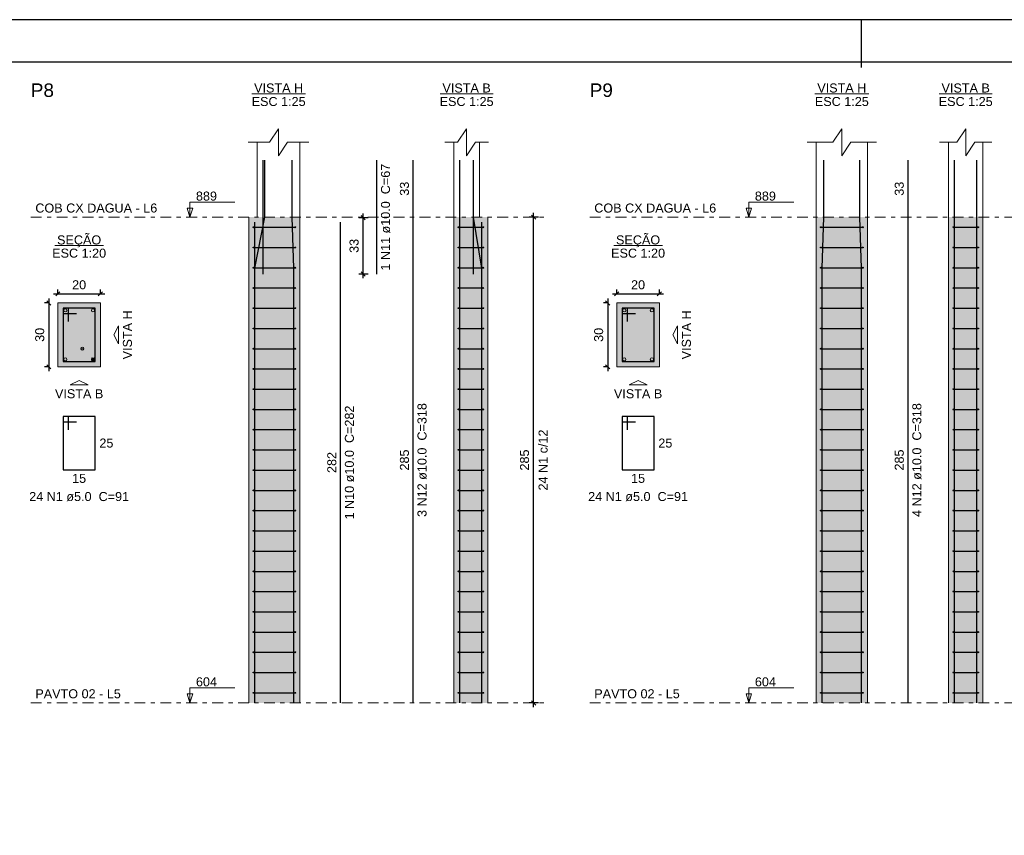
# Model space of a CAD drawing. Header units: millimetres. Extents: x 0 to 119, y 0 to 84.
# Tile 6 of 13: x 25 to 48, y 65 to 84. Entities that reach past the tile are written whole.
import ezdxf

# ---------------------------------------------------------------- set-up
doc = ezdxf.new("R2010")
doc.units = ezdxf.units.MM
doc.header["$MEASUREMENT"] = 0
doc.linetypes.add('DASHDOT', pattern=[2.54, 1.27, -0.635, 0, -0.635])
doc.linetypes.add('NULL', pattern=[0])
doc.layers.get('0').update_dxf_attribs({"lineweight": 18})
for name, color, linetype, lineweight in [('Descrição da armadura', 7, 'Continuous', 0), ('DT-Barras na forma', 2, 'Continuous', 30), ('DT-Barras no corte', 5, 'Continuous', 5), ('DT-Barras rebatidas', 2, 'Continuous', 30), ('DT-Cotas', 9, 'Continuous', 5), ('DT-Estribos na forma', 2, 'Continuous', 30), ('DT-Forma', 5, 'Continuous', 5), ('DT-Hachura seção pilares', 254, 'Continuous', 5), ('DT-Hachura vista pilares', 254, 'Continuous', 5), ('DT-Pontilhado', 9, 'DASHDOT', 5), ('DT-Textos', 7, 'Continuous', 5), ('DT-Título', 3, 'Continuous', 20), ('Textos armaduras', 7, 'Continuous', 0)]:
    doc.layers.add(name, color=color, linetype=linetype, lineweight=lineweight)
doc.layers.add('SEDUC_MARF', color=1, linetype='Continuous')
doc.layers.add('SEDUC_MARGG', color=7, linetype='Continuous')
doc.styles.add('Arial', font='txt')
doc.dimstyles.new('UM_20.000000', dxfattribs={"dimtxt": 0.18, "dimasz": 0.1, "dimexe": 0.1, "dimexo": 0.2, "dimgap": 0, "dimtad": 1, "dimtih": 1, "dimtoh": 1, "dimdec": 1, "dimlfac": 20, "dimzin": 0, "dimdsep": 46, "dimtxsty": 'Standard', "dimcen": 0.09, "dimdle": 0.1, "dimadec": 1, "dimazin": 2, "dimtfac": 1, "dimtdec": 4, "dimtofl": 0, "dimtmove": 0, "dimatfit": 3, "dimfxl": 1, "dimtolj": 1, "dimarcsym": 0})
doc.dimstyles.new('UM_25.000000', dxfattribs={"dimtxt": 0.18, "dimasz": 0.1, "dimexe": 0.1, "dimexo": 0.2, "dimgap": 0, "dimtad": 1, "dimtih": 1, "dimtoh": 1, "dimdec": 1, "dimlfac": 25, "dimzin": 0, "dimdsep": 46, "dimtxsty": 'Standard', "dimcen": 0.09, "dimdle": 0.1, "dimadec": 1, "dimazin": 2, "dimtfac": 1, "dimtdec": 4, "dimtofl": 0, "dimtmove": 0, "dimatfit": 3, "dimfxl": 1, "dimtolj": 1, "dimarcsym": 0})

# ---------------------------------------------------------------- blocks, each defined once
blk = doc.blocks.new('_Oblique')
at = {"color": 0, "linetype": 'ByBlock', "lineweight": -2}
blk.add_line((-0.5, -0.5), (0.5, 0.5), dxfattribs=at)
blk = doc.blocks.new('*D12')
at = {"layer": 'Defpoints', "color": 0}
for p in [(26.056453, 77.453308), (25.844653, 75.953308), (26.056453, 75.953308)]:
    blk.add_point(p, dxfattribs=at)
at = {"layer": 'DT-Cotas', "color": 0, "lineweight": -2}
for p, q in [((25.856453, 77.453308), (25.744653, 77.453308)), ((25.844653, 77.553308), (25.844653, 75.853308)), ((25.856453, 75.953308), (25.744653, 75.953308))]:
    blk.add_line(p, q, dxfattribs=at)
at = {"layer": 'DT-Cotas', "color": 0, "lineweight": -2, "xscale": 0.1, "yscale": 0.1, "zscale": 0.1}
for p, rotation in [((25.844653, 77.453308), 90), ((25.844653, 75.953308), 270)]:
    blk.add_blockref('_Oblique', p, dxfattribs=dict(at, rotation=rotation))
at = {"layer": 'DT-Cotas', "color": 7, "insert": (25.632853, 76.703308), "char_height": 0.2118, "attachment_point": 5, "rotation": 90, "style": 'Arial'}
blk.add_mtext('\\A1;30', dxfattribs=at)
blk = doc.blocks.new('*D13')
at = {"layer": 'Defpoints', "color": 0}
for p in [(27.056453, 77.665108), (26.056453, 77.453308), (27.056453, 77.453308)]:
    blk.add_point(p, dxfattribs=at)
at = {"layer": 'DT-Cotas', "color": 0, "lineweight": -2}
for p, q in [((25.956453, 77.665108), (27.156453, 77.665108)), ((26.056453, 77.653308), (26.056453, 77.765108)), ((27.056453, 77.653308), (27.056453, 77.765108))]:
    blk.add_line(p, q, dxfattribs=at)
at = {"layer": 'DT-Cotas', "color": 0, "lineweight": -2, "xscale": 0.1, "yscale": 0.1, "zscale": 0.1, "rotation": 180}
blk.add_blockref('_Oblique', (26.056453, 77.665108), dxfattribs=at)
at = {"layer": 'DT-Cotas', "color": 0, "lineweight": -2, "xscale": 0.1, "yscale": 0.1, "zscale": 0.1}
blk.add_blockref('_Oblique', (27.056453, 77.665108), dxfattribs=at)
at = {"layer": 'DT-Cotas', "color": 7, "insert": (26.556453, 77.876908), "char_height": 0.2118, "attachment_point": 5, "rotation": 0.0057296, "style": 'Arial'}
blk.add_mtext('\\A1;20', dxfattribs=at)
blk = doc.blocks.new('*D14')
at = {"layer": 'Defpoints', "color": 0}
for p in [(33.219249, 79.451116), (33.536949, 79.451116), (33.536949, 78.131116)]:
    blk.add_point(p, dxfattribs=at)
at = {"layer": 'DT-Cotas', "color": 0, "lineweight": -2}
for p, q in [((33.219249, 78.031116), (33.219249, 79.551116)), ((33.336949, 79.451116), (33.119249, 79.451116)), ((33.336949, 78.131116), (33.119249, 78.131116))]:
    blk.add_line(p, q, dxfattribs=at)
at = {"layer": 'DT-Cotas', "color": 0, "lineweight": -2, "xscale": 0.1, "yscale": 0.1, "zscale": 0.1}
for p, rotation in [((33.219249, 79.451116), 90), ((33.219249, 78.131116), 270)]:
    blk.add_blockref('_Oblique', p, dxfattribs=dict(at, rotation=rotation))
at = {"layer": 'DT-Cotas', "color": 7, "insert": (33.007449, 78.791116), "char_height": 0.2118, "attachment_point": 5, "rotation": 90, "style": 'Arial'}
blk.add_mtext('\\A1;33', dxfattribs=at)
blk = doc.blocks.new('*D15')
at = {"layer": 'Defpoints', "color": 0}
for p in [(37.218049, 79.465408), (37.535749, 79.465408), (37.535749, 68.065408)]:
    blk.add_point(p, dxfattribs=at)
at = {"layer": 'DT-Cotas', "color": 0, "lineweight": -2}
for p, q in [((37.335749, 79.465408), (37.118049, 79.465408)), ((37.218049, 67.965408), (37.218049, 79.565408)), ((37.335749, 68.065408), (37.118049, 68.065408))]:
    blk.add_line(p, q, dxfattribs=at)
at = {"layer": 'DT-Cotas', "color": 0, "lineweight": -2, "xscale": 0.1, "yscale": 0.1, "zscale": 0.1}
for p, rotation in [((37.218049, 79.465408), 90), ((37.218049, 68.065408), 270)]:
    blk.add_blockref('_Oblique', p, dxfattribs=dict(at, rotation=rotation))
at = {"layer": 'DT-Cotas', "color": 7, "insert": (37.006249, 73.765408), "char_height": 0.2118, "attachment_point": 5, "rotation": 90, "style": 'Arial'}
blk.add_mtext('\\A1;285', dxfattribs=at)
blk = doc.blocks.new('*D16')
at = {"layer": 'Defpoints', "color": 0}
for p in [(39.169436, 77.453308), (38.957636, 75.953308), (39.169436, 75.953308)]:
    blk.add_point(p, dxfattribs=at)
at = {"layer": 'DT-Cotas', "color": 0, "lineweight": -2}
for p, q in [((38.969436, 77.453308), (38.857636, 77.453308)), ((38.957636, 77.553308), (38.957636, 75.853308)), ((38.969436, 75.953308), (38.857636, 75.953308))]:
    blk.add_line(p, q, dxfattribs=at)
at = {"layer": 'DT-Cotas', "color": 0, "lineweight": -2, "xscale": 0.1, "yscale": 0.1, "zscale": 0.1}
for p, rotation in [((38.957636, 77.453308), 90), ((38.957636, 75.953308), 270)]:
    blk.add_blockref('_Oblique', p, dxfattribs=dict(at, rotation=rotation))
at = {"layer": 'DT-Cotas', "color": 7, "insert": (38.745836, 76.703308), "char_height": 0.2118, "attachment_point": 5, "rotation": 90, "style": 'Arial'}
blk.add_mtext('\\A1;30', dxfattribs=at)
blk = doc.blocks.new('*D17')
at = {"layer": 'Defpoints', "color": 0}
for p in [(40.169436, 77.665108), (39.169436, 77.453308), (40.169436, 77.453308)]:
    blk.add_point(p, dxfattribs=at)
at = {"layer": 'DT-Cotas', "color": 0, "lineweight": -2}
for p, q in [((39.069436, 77.665108), (40.269436, 77.665108)), ((39.169436, 77.653308), (39.169436, 77.765108)), ((40.169436, 77.653308), (40.169436, 77.765108))]:
    blk.add_line(p, q, dxfattribs=at)
at = {"layer": 'DT-Cotas', "color": 0, "lineweight": -2, "xscale": 0.1, "yscale": 0.1, "zscale": 0.1, "rotation": 180}
blk.add_blockref('_Oblique', (39.169436, 77.665108), dxfattribs=at)
at = {"layer": 'DT-Cotas', "color": 0, "lineweight": -2, "xscale": 0.1, "yscale": 0.1, "zscale": 0.1}
blk.add_blockref('_Oblique', (40.169436, 77.665108), dxfattribs=at)
at = {"layer": 'DT-Cotas', "color": 7, "insert": (39.669436, 77.876908), "char_height": 0.2118, "attachment_point": 5, "rotation": 0.0057296, "style": 'Arial'}
blk.add_mtext('\\A1;20', dxfattribs=at)

msp = doc.modelspace()

# ---------------------------------------------------------------- hatches: boundary and pattern name
at = {"layer": 'DT-Hachura seção pilares', "linetype": 'Continuous'}
for points in [[(26.0565, 75.9533), (26.0565, 75.9533), (27.0565, 75.9533), (27.0565, 77.4533), (26.0565, 77.4533), (26.0565, 75.9533)], [(39.1694, 75.9533), (39.1694, 75.9533), (40.1694, 75.9533), (40.1694, 77.4533), (39.1694, 77.4533), (39.1694, 75.9533)]]:
    msp.add_hatch(color=254, dxfattribs=at).paths.add_polyline_path(points)
at = {"layer": 'DT-Hachura vista pilares', "linetype": 'Continuous'}
for points in [[(30.5366, 68.0654), (30.5366, 79.4654), (31.7366, 79.4654), (31.7366, 68.0654), (30.5366, 68.0654)], [(35.3472, 68.0654), (35.3472, 79.4654), (36.1472, 79.4654), (36.1472, 68.0654), (35.3472, 68.0654)], [(43.8496, 68.0654), (43.8496, 79.4654), (45.0496, 79.4654), (45.0496, 68.0654), (43.8496, 68.0654)], [(46.9558, 68.0654), (46.9558, 79.4654), (47.7558, 79.4654), (47.7558, 68.0654), (46.9558, 68.0654)]]:
    msp.add_hatch(color=254, dxfattribs=at).paths.add_polyline_path(points)

# ---------------------------------------------------------------- linework, layer by layer
at = {"layer": 'DT-Barras na forma'}
for points in [[(30.6766, 68.0654), (30.6766, 78.2654), (30.9166, 79.4654), (30.9166, 80.7997)], [(30.8766, 78.1311), (30.8766, 80.7997)], [(31.5966, 68.0654), (31.5966, 78.2654), (31.5566, 79.4654), (31.5566, 80.7997)], [(35.4872, 68.0654), (35.4872, 78.2654), (35.4872, 79.4654), (35.4872, 80.7997)], [(36.0072, 68.0654), (36.0072, 78.2654), (35.8072, 79.4654), (35.8072, 80.7997)], [(35.8072, 78.1311), (35.8072, 80.7997)], [(43.9896, 68.0654), (43.9896, 78.2654), (44.0296, 79.4654), (44.0296, 80.7997)], [(44.9096, 68.0654), (44.9096, 78.2654), (44.8696, 79.4654), (44.8696, 80.7997)], [(47.0958, 68.0654), (47.0958, 78.2654), (47.0958, 79.4654), (47.0958, 80.7997)], [(47.6158, 68.0654), (47.6158, 78.2654), (47.6158, 79.4654), (47.6158, 80.7997)], [(30.6766, 68.0654), (30.6766, 79.3494)], [(36.0072, 68.0654), (36.0072, 79.3494)], [(26.3065, 77.0158), (26.3065, 77.3283), (26.1815, 77.3283), (26.1815, 76.0783), (26.9315, 76.0783), (26.9315, 77.3283), (26.1815, 77.3283), (26.1815, 77.2033), (26.494, 77.2033)], [(39.4194, 77.0158), (39.4194, 77.3283), (39.2944, 77.3283), (39.2944, 76.0783), (40.0444, 76.0783), (40.0444, 77.3283), (39.2944, 77.3283), (39.2944, 77.2033), (39.6069, 77.2033)]]:
    msp.add_lwpolyline(points, dxfattribs=at)
at = {"layer": 'DT-Barras no corte'}
for p, q in [((26.5865, 76.3783), (26.6765, 76.3783)), ((26.844, 76.0908), (26.919, 76.1658)), ((26.844, 76.1658), (26.919, 76.0908))]:
    msp.add_line(p, q, dxfattribs=at)
for centre in [(26.2315, 77.2783), (26.8815, 77.2783), (39.3444, 77.2783), (39.9944, 77.2783), (26.6315, 76.3783), (26.2315, 76.1283), (26.8815, 76.1283), (39.3444, 76.1283), (39.9944, 76.1283)]:
    msp.add_circle(centre, 0.0375, dxfattribs=at)
at = {"layer": 'DT-Barras rebatidas'}
for points in [[(33.5369, 78.1311), (33.5369, 80.7997)], [(34.3941, 68.0654), (34.3942, 79.4654), (34.3942, 80.7997)], [(46.0027, 68.0654), (46.0027, 79.4654), (46.0027, 80.7997)], [(32.6897, 68.0654), (32.6898, 79.3494)], [(26.3065, 74.4759), (26.3065, 74.7884), (26.1815, 74.7884), (26.1815, 73.5384), (26.9315, 73.5384), (26.9315, 74.7884), (26.1815, 74.7884), (26.1815, 74.6634), (26.494, 74.6634)], [(39.4194, 74.4759), (39.4194, 74.7884), (39.2944, 74.7884), (39.2944, 73.5384), (40.0444, 73.5384), (40.0444, 74.7884), (39.2944, 74.7884), (39.2944, 74.6634), (39.6069, 74.6634)]]:
    msp.add_lwpolyline(points, dxfattribs=at)
at = {"layer": 'DT-Estribos na forma'}
for p, q in [((30.6466, 79.2279), (31.6266, 79.2279)), ((35.4572, 79.2279), (36.0372, 79.2279)), ((43.9596, 79.2279), (44.9396, 79.2279)), ((47.0658, 79.2279), (47.6458, 79.2279)), ((30.6466, 78.7529), (31.6266, 78.7529)), ((35.4572, 78.7529), (36.0372, 78.7529)), ((43.9596, 78.7529), (44.9396, 78.7529)), ((47.0658, 78.7529), (47.6458, 78.7529)), ((30.6466, 78.2779), (31.6266, 78.2779)), ((35.4572, 78.2779), (36.0372, 78.2779)), ((43.9596, 78.2779), (44.9396, 78.2779)), ((47.0658, 78.2779), (47.6458, 78.2779)), ((30.6466, 77.8029), (31.6266, 77.8029)), ((35.4572, 77.8029), (36.0372, 77.8029)), ((43.9596, 77.8029), (44.9396, 77.8029)), ((47.0658, 77.8029), (47.6458, 77.8029)), ((30.6466, 77.3279), (31.6266, 77.3279)), ((35.4572, 77.3279), (36.0372, 77.3279)), ((43.9596, 77.3279), (44.9396, 77.3279)), ((47.0658, 77.3279), (47.6458, 77.3279)), ((30.6466, 76.8529), (31.6266, 76.8529)), ((35.4572, 76.8529), (36.0372, 76.8529)), ((43.9596, 76.8529), (44.9396, 76.8529)), ((47.0658, 76.8529), (47.6458, 76.8529)), ((30.6466, 76.3779), (31.6266, 76.3779)), ((35.4572, 76.3779), (36.0372, 76.3779)), ((43.9596, 76.3779), (44.9396, 76.3779)), ((47.0658, 76.3779), (47.6458, 76.3779)), ((30.6466, 75.9029), (31.6266, 75.9029)), ((35.4572, 75.9029), (36.0372, 75.9029)), ((43.9596, 75.9029), (44.9396, 75.9029)), ((47.0658, 75.9029), (47.6458, 75.9029)), ((30.6466, 75.4279), (31.6266, 75.4279)), ((35.4572, 75.4279), (36.0372, 75.4279)), ((43.9596, 75.4279), (44.9396, 75.4279)), ((47.0658, 75.4279), (47.6458, 75.4279)), ((30.6466, 74.9529), (31.6266, 74.9529)), ((35.4572, 74.9529), (36.0372, 74.9529)), ((43.9596, 74.9529), (44.9396, 74.9529)), ((47.0658, 74.9529), (47.6458, 74.9529)), ((30.6466, 74.4779), (31.6266, 74.4779)), ((35.4572, 74.4779), (36.0372, 74.4779)), ((43.9596, 74.4779), (44.9396, 74.4779)), ((47.0658, 74.4779), (47.6458, 74.4779)), ((30.6466, 74.0029), (31.6266, 74.0029)), ((35.4572, 74.0029), (36.0372, 74.0029)), ((43.9596, 74.0029), (44.9396, 74.0029)), ((47.0658, 74.0029), (47.6458, 74.0029)), ((30.6466, 73.5279), (31.6266, 73.5279)), ((35.4572, 73.5279), (36.0372, 73.5279)), ((43.9596, 73.5279), (44.9396, 73.5279)), ((47.0658, 73.5279), (47.6458, 73.5279)), ((30.6466, 73.0529), (31.6266, 73.0529)), ((35.4572, 73.0529), (36.0372, 73.0529)), ((43.9596, 73.0529), (44.9396, 73.0529)), ((47.0658, 73.0529), (47.6458, 73.0529)), ((30.6466, 72.5779), (31.6266, 72.5779)), ((35.4572, 72.5779), (36.0372, 72.5779)), ((43.9596, 72.5779), (44.9396, 72.5779)), ((47.0658, 72.5779), (47.6458, 72.5779)), ((30.6466, 72.1029), (31.6266, 72.1029)), ((35.4572, 72.1029), (36.0372, 72.1029)), ((43.9596, 72.1029), (44.9396, 72.1029)), ((47.0658, 72.1029), (47.6458, 72.1029)), ((30.6466, 71.6279), (31.6266, 71.6279)), ((35.4572, 71.6279), (36.0372, 71.6279)), ((43.9596, 71.6279), (44.9396, 71.6279)), ((47.0658, 71.6279), (47.6458, 71.6279)), ((30.6466, 71.1529), (31.6266, 71.1529)), ((35.4572, 71.1529), (36.0372, 71.1529)), ((43.9596, 71.1529), (44.9396, 71.1529)), ((47.0658, 71.1529), (47.6458, 71.1529)), ((30.6466, 70.6779), (31.6266, 70.6779)), ((35.4572, 70.6779), (36.0372, 70.6779)), ((43.9596, 70.6779), (44.9396, 70.6779)), ((47.0658, 70.6779), (47.6458, 70.6779)), ((30.6466, 70.2029), (31.6266, 70.2029)), ((35.4572, 70.2029), (36.0372, 70.2029)), ((43.9596, 70.2029), (44.9396, 70.2029)), ((47.0658, 70.2029), (47.6458, 70.2029)), ((30.6466, 69.7279), (31.6266, 69.7279)), ((35.4572, 69.7279), (36.0372, 69.7279)), ((43.9596, 69.7279), (44.9396, 69.7279)), ((47.0658, 69.7279), (47.6458, 69.7279)), ((30.6466, 69.2529), (31.6266, 69.2529)), ((35.4572, 69.2529), (36.0372, 69.2529)), ((43.9596, 69.2529), (44.9396, 69.2529)), ((47.0658, 69.2529), (47.6458, 69.2529)), ((30.6466, 68.7779), (31.6266, 68.7779)), ((35.4572, 68.7779), (36.0372, 68.7779)), ((43.9596, 68.7779), (44.9396, 68.7779)), ((47.0658, 68.7779), (47.6458, 68.7779)), ((30.6466, 68.3029), (31.6266, 68.3029)), ((35.4572, 68.3029), (36.0372, 68.3029)), ((43.9596, 68.3029), (44.9396, 68.3029)), ((47.0658, 68.3029), (47.6458, 68.3029))]:
    msp.add_line(p, q, dxfattribs=at)
for centre in [(30.6466, 79.2279), (31.6266, 79.2279), (35.4572, 79.2279), (36.0372, 79.2279), (43.9596, 79.2279), (44.9396, 79.2279), (47.0658, 79.2279), (47.6458, 79.2279), (30.6466, 78.7529), (31.6266, 78.7529), (35.4572, 78.7529), (36.0372, 78.7529), (43.9596, 78.7529), (44.9396, 78.7529), (47.0658, 78.7529), (47.6458, 78.7529), (30.6466, 78.2779), (31.6266, 78.2779), (35.4572, 78.2779), (36.0372, 78.2779), (43.9596, 78.2779), (44.9396, 78.2779), (47.0658, 78.2779), (47.6458, 78.2779), (30.6466, 77.8029), (31.6266, 77.8029), (35.4572, 77.8029), (36.0372, 77.8029), (43.9596, 77.8029), (44.9396, 77.8029), (47.0658, 77.8029), (47.6458, 77.8029), (30.6466, 77.3279), (31.6266, 77.3279), (35.4572, 77.3279), (36.0372, 77.3279), (43.9596, 77.3279), (44.9396, 77.3279), (47.0658, 77.3279), (47.6458, 77.3279), (30.6466, 76.8529), (31.6266, 76.8529), (35.4572, 76.8529), (36.0372, 76.8529), (43.9596, 76.8529), (44.9396, 76.8529), (47.0658, 76.8529), (47.6458, 76.8529), (30.6466, 76.3779), (31.6266, 76.3779), (35.4572, 76.3779), (36.0372, 76.3779), (43.9596, 76.3779), (44.9396, 76.3779), (47.0658, 76.3779), (47.6458, 76.3779), (30.6466, 75.9029), (31.6266, 75.9029), (35.4572, 75.9029), (36.0372, 75.9029), (43.9596, 75.9029), (44.9396, 75.9029), (47.0658, 75.9029), (47.6458, 75.9029), (30.6466, 75.4279), (31.6266, 75.4279), (35.4572, 75.4279), (36.0372, 75.4279), (43.9596, 75.4279), (44.9396, 75.4279), (47.0658, 75.4279), (47.6458, 75.4279), (30.6466, 74.9529), (31.6266, 74.9529), (35.4572, 74.9529), (36.0372, 74.9529), (43.9596, 74.9529), (44.9396, 74.9529), (47.0658, 74.9529), (47.6458, 74.9529), (30.6466, 74.4779), (31.6266, 74.4779), (35.4572, 74.4779), (36.0372, 74.4779), (43.9596, 74.4779), (44.9396, 74.4779), (47.0658, 74.4779), (47.6458, 74.4779), (30.6466, 74.0029), (31.6266, 74.0029), (35.4572, 74.0029), (36.0372, 74.0029), (43.9596, 74.0029), (44.9396, 74.0029), (47.0658, 74.0029), (47.6458, 74.0029), (30.6466, 73.5279), (31.6266, 73.5279), (35.4572, 73.5279), (36.0372, 73.5279), (43.9596, 73.5279), (44.9396, 73.5279), (47.0658, 73.5279), (47.6458, 73.5279), (30.6466, 73.0529), (31.6266, 73.0529), (35.4572, 73.0529), (36.0372, 73.0529), (43.9596, 73.0529), (44.9396, 73.0529), (47.0658, 73.0529), (47.6458, 73.0529), (30.6466, 72.5779), (31.6266, 72.5779), (35.4572, 72.5779), (36.0372, 72.5779), (43.9596, 72.5779), (44.9396, 72.5779), (47.0658, 72.5779), (47.6458, 72.5779), (30.6466, 72.1029), (31.6266, 72.1029), (35.4572, 72.1029), (36.0372, 72.1029), (43.9596, 72.1029), (44.9396, 72.1029), (47.0658, 72.1029), (47.6458, 72.1029), (30.6466, 71.6279), (31.6266, 71.6279), (35.4572, 71.6279), (36.0372, 71.6279), (43.9596, 71.6279), (44.9396, 71.6279), (47.0658, 71.6279), (47.6458, 71.6279), (30.6466, 71.1529), (31.6266, 71.1529), (35.4572, 71.1529), (36.0372, 71.1529), (43.9596, 71.1529), (44.9396, 71.1529), (47.0658, 71.1529), (47.6458, 71.1529), (30.6466, 70.6779), (31.6266, 70.6779), (35.4572, 70.6779), (36.0372, 70.6779), (43.9596, 70.6779), (44.9396, 70.6779), (47.0658, 70.6779), (47.6458, 70.6779), (30.6466, 70.2029), (31.6266, 70.2029), (35.4572, 70.2029), (36.0372, 70.2029), (43.9596, 70.2029), (44.9396, 70.2029), (47.0658, 70.2029), (47.6458, 70.2029), (30.6466, 69.7279), (31.6266, 69.7279), (35.4572, 69.7279), (36.0372, 69.7279), (43.9596, 69.7279), (44.9396, 69.7279), (47.0658, 69.7279), (47.6458, 69.7279), (30.6466, 69.2529), (31.6266, 69.2529), (35.4572, 69.2529), (36.0372, 69.2529), (43.9596, 69.2529), (44.9396, 69.2529), (47.0658, 69.2529), (47.6458, 69.2529), (30.6466, 68.7779), (31.6266, 68.7779), (35.4572, 68.7779), (36.0372, 68.7779), (43.9596, 68.7779), (44.9396, 68.7779), (47.0658, 68.7779), (47.6458, 68.7779), (30.6466, 68.3029), (31.6266, 68.3029), (35.4572, 68.3029), (36.0372, 68.3029), (43.9596, 68.3029), (44.9396, 68.3029), (47.0658, 68.3029), (47.6458, 68.3029)]:
    msp.add_circle(centre, 0.01, dxfattribs=at)
at = {"layer": 'DT-Forma'}
for p, q in [((30.7366, 79.4654), (30.7366, 81.2233)), ((31.7366, 79.4654), (31.7366, 81.2233)), ((35.3472, 79.4654), (35.3472, 81.2233)), ((35.9472, 79.4654), (35.9472, 81.2233)), ((43.8496, 79.4654), (43.8496, 81.2233)), ((45.0496, 79.4654), (45.0496, 81.2233)), ((46.9558, 79.4654), (46.9558, 81.2233)), ((47.7558, 79.4654), (47.7558, 81.2233)), ((30.5366, 68.0654), (30.5366, 79.4654)), ((31.7366, 68.0654), (31.7366, 79.4654)), ((35.3472, 68.0654), (35.3472, 79.4654)), ((36.1472, 68.0654), (36.1472, 79.4654)), ((43.8496, 68.0654), (43.8496, 79.4654)), ((45.0496, 68.0654), (45.0496, 79.4654)), ((46.9558, 68.0654), (46.9558, 79.4654)), ((47.7558, 68.0654), (47.7558, 79.4654))]:
    msp.add_line(p, q, dxfattribs=at)
for points in [[(30.5248, 81.2233), (31.0248, 81.2233), (31.2366, 81.541), (31.2366, 80.9056), (31.4484, 81.2233), (31.9484, 81.2233)], [(35.1354, 81.2233), (35.4354, 81.2233), (35.6472, 81.541), (35.6472, 80.9056), (35.859, 81.2233), (36.159, 81.2233)], [(43.6378, 81.2233), (44.2378, 81.2233), (44.4496, 81.541), (44.4496, 80.9056), (44.6614, 81.2233), (45.2614, 81.2233)], [(46.744, 81.2233), (47.144, 81.2233), (47.3558, 81.541), (47.3558, 80.9056), (47.5676, 81.2233), (47.9676, 81.2233)]]:
    msp.add_lwpolyline(points, dxfattribs=at)
for points in [[(26.0565, 75.9533), (27.0565, 75.9533), (27.0565, 77.4533), (26.0565, 77.4533), (26.0565, 75.9533)], [(39.1694, 75.9533), (40.1694, 75.9533), (40.1694, 77.4533), (39.1694, 77.4533), (39.1694, 75.9533)]]:
    msp.add_lwpolyline(points, close=True, dxfattribs=at)
at = {"layer": 'DT-Pontilhado', "ltscale": 0.2}
for p, q in [((25.4228, 79.4654), (37.5357, 79.4654)), ((38.5357, 79.4654), (49.3443, 79.4654)), ((25.4228, 68.0654), (37.5357, 68.0654)), ((38.5357, 68.0654), (49.3443, 68.0654))]:
    msp.add_line(p, q, dxfattribs=at)
at = {"layer": 'DT-Textos'}
for p, q in [((30.6068, 82.3564), (31.8665, 82.3564)), ((35.0256, 82.3564), (36.2689, 82.3564)), ((43.8198, 82.3564), (45.0795, 82.3564)), ((46.7342, 82.3564), (47.9775, 82.3564)), ((25.9842, 78.7982), (27.1287, 78.7982)), ((39.0972, 78.7982), (40.2416, 78.7982))]:
    msp.add_line(p, q, dxfattribs=at)
for points in [[(29.1571, 79.4654), (29.2207, 79.6772), (29.0936, 79.6772), (29.1571, 79.4654), (29.1571, 79.8154), (30.2071, 79.8154)], [(42.2701, 79.4654), (42.3337, 79.6772), (42.2066, 79.6772), (42.2701, 79.4654), (42.2701, 79.8154), (43.3201, 79.8154)], [(29.1571, 68.0654), (29.2207, 68.2772), (29.0936, 68.2772), (29.1571, 68.0654), (29.1571, 68.4154), (30.2071, 68.4154)], [(42.2701, 68.0654), (42.3337, 68.2772), (42.2066, 68.2772), (42.2701, 68.0654), (42.2701, 68.4154), (43.3201, 68.4154)]]:
    msp.add_lwpolyline(points, dxfattribs=at)
for points in [[(27.4801, 76.7033), (27.4801, 76.4915), (27.3742, 76.7033), (27.4801, 76.9151), (27.4801, 76.7033)], [(40.593, 76.7033), (40.593, 76.4915), (40.4871, 76.7033), (40.593, 76.9151), (40.593, 76.7033)], [(26.5565, 75.5297), (26.3447, 75.5297), (26.5565, 75.6356), (26.7683, 75.5297), (26.5565, 75.5297)], [(39.6694, 75.5297), (39.4576, 75.5297), (39.6694, 75.6356), (39.8812, 75.5297), (39.6694, 75.5297)]]:
    msp.add_lwpolyline(points, close=True, dxfattribs=at)
at = {"layer": 'SEDUC_MARF'}
msp.add_line((44.9015, 84.1), (44.9015, 82.9804), dxfattribs=at)
msp.add_lwpolyline([(118.9, 84.1), (0, 84.1), (0, 0), (118.9, 0)], close=True, dxfattribs=at)
at = {"layer": 'SEDUC_MARGG'}
msp.add_lwpolyline([(2.5, 1), (117.9, 1), (117.9, 83.1), (2.5, 83.1), (2.5, 1)], dxfattribs=at)

# ---------------------------------------------------------------- texts
at = {"layer": 'Descrição da armadura', "linetype": 'NULL', "char_height": 0.2118, "attachment_point": 8, "rotation": 90.00021, "line_spacing_factor": 0.9, "style": 'Arial'}
for s, insert, width in [('1 N11 ø10.0  C=67', (33.8549, 79.465), 4.916973), ('1 N10 ø10.0  C=282', (33.0079, 73.707), 5.239541), ('3 N12 ø10.0  C=318', (34.7119, 73.765), 5.239541), ('4 N12 ø10.0  C=318', (46.3209, 73.765), 5.239541), ('24 N1 c/12', (37.5497, 73.7654), 2.845127)]:
    msp.add_mtext(s, dxfattribs=dict(at, insert=insert, width=width))
at = {"layer": 'Descrição da armadura', "linetype": 'NULL', "char_height": 0.2118, "width": 4.594404, "attachment_point": 8, "line_spacing_factor": 0.9, "style": 'Arial'}
for insert in [(26.5568, 72.7969), (39.6697, 72.7969)]:
    msp.add_mtext('24 N1 ø5.0  C=91', dxfattribs=dict(at, insert=insert))
at = {"layer": 'DT-Textos', "linetype": 'NULL', "char_height": 0.2118, "line_spacing_factor": 0.798, "style": 'Arial'}
for s, insert, width, attachment_point in [('VISTA H', (31.2368, 82.3879), 2.255996, 8), ('VISTA B', (35.6468, 82.3879), 2.223994, 8), ('VISTA H', (44.4497, 82.3879), 2.255996, 8), ('VISTA B', (47.3557, 82.3879), 2.223994, 8), ('ESC 1:25', (31.2368, 82.0709), 2.482559, 8), ('ESC 1:25', (35.6468, 82.0709), 2.482559, 8), ('ESC 1:25', (44.4497, 82.0709), 2.482559, 8), ('ESC 1:25', (47.3557, 82.0709), 2.482559, 8), ('889', (29.2968, 79.8509), 0.967705, 7), ('889', (42.4097, 79.8509), 0.967705, 7), ('COB CX DAGUA - L6', (25.5288, 79.5709), 5.607988, 7), ('COB CX DAGUA - L6', (38.6417, 79.5709), 5.607988, 7), ('SEÇÃO', (26.5568, 78.76), 2.030566, 8), ('SEÇÃO', (39.6697, 78.76), 2.030566, 8), ('ESC 1:20', (26.5568, 78.5119), 2.482559, 8), ('ESC 1:20', (39.6697, 78.5119), 2.482559, 8), ('VISTA B', (26.5568, 75.2119), 2.223994, 8), ('VISTA B', (39.6697, 75.2119), 2.223994, 8), ('604', (29.2968, 68.4509), 0.967705, 7), ('604', (42.4097, 68.4509), 0.967705, 7), ('PAVTO 02 - L5', (25.5288, 68.1709), 3.932842, 7), ('PAVTO 02 - L5', (38.6417, 68.1709), 3.932842, 7)]:
    msp.add_mtext(s, dxfattribs=dict(at, insert=insert, width=width, attachment_point=attachment_point))
at = {"layer": 'DT-Textos', "linetype": 'NULL', "char_height": 0.2118, "width": 2.255996, "attachment_point": 8, "rotation": 90.00021, "line_spacing_factor": 0.798, "style": 'Arial'}
for insert in [(27.7979, 76.703), (40.9109, 76.703)]:
    msp.add_mtext('VISTA H', dxfattribs=dict(at, insert=insert))
at = {"layer": 'DT-Título', "linetype": 'NULL', "char_height": 0.3177, "width": 1.076367, "attachment_point": 7, "line_spacing_factor": 0.798, "style": 'Arial'}
for s, insert in [('P8', (25.4228, 82.2818)), ('P9', (38.5357, 82.2818))]:
    msp.add_mtext(s, dxfattribs=dict(at, insert=insert))
at = {"layer": 'Textos armaduras', "linetype": 'NULL', "char_height": 0.2118, "attachment_point": 8, "rotation": 90.00021, "line_spacing_factor": 0.9, "style": 'Arial'}
for s, insert, width in [('33', (34.2969, 80.1326), 1.045137), ('33', (45.9054, 80.1326), 1.045137), ('282', (32.5925, 73.7074), 1.367705), ('285', (34.2969, 73.7654), 1.367705), ('285', (45.9054, 73.7654), 1.367705)]:
    msp.add_mtext(s, dxfattribs=dict(at, insert=insert, width=width))
at = {"layer": 'Textos armaduras', "linetype": 'NULL', "char_height": 0.2118, "width": 1.045137, "line_spacing_factor": 0.9, "style": 'Arial'}
for s, insert, attachment_point in [('25', (27.0315, 74.2693), 1), ('25', (40.1444, 74.2693), 1), ('15', (26.5565, 73.4411), 2), ('15', (39.6694, 73.4411), 2)]:
    msp.add_mtext(s, dxfattribs=dict(at, insert=insert, attachment_point=attachment_point))

# ---------------------------------------------------------------- dimensions: what is measured, and where the dimension line sits
at = {"layer": 'DT-Cotas'}
for base, p1, p2, dimstyle, override, picture, middle in [((33.2192, 79.4511), (33.5369, 78.1311), (33.5369, 79.4511), 'UM_25.000000', {"dimtxt": 0.2118, "dimasz": 0.1, "dimexe": 0.1, "dimexo": 0.2, "dimtad": 1, "dimtih": 0, "dimtoh": 0, "dimdec": 1, "dimlfac": 25, "dimzin": 8, "dimtxsty": 'Arial', "dimblk": 'Oblique', "dimblk1": 'Oblique', "dimblk2": 'Oblique', "dimsah": 1, "dimdle": 0.1, "dimse1": 0, "dimse2": 0, "dimclrt": 7, "dimadec": 1, "dimazin": 3, "dimtmove": 2, "dimldrblk": 'Oblique'}, '*D14', (33.0074, 78.7911)), ((37.218, 79.4654), (37.5357, 68.0654), (37.5357, 79.4654), 'UM_25.000000', {"dimtxt": 0.2118, "dimasz": 0.1, "dimexe": 0.1, "dimexo": 0.2, "dimtad": 1, "dimtih": 0, "dimtoh": 0, "dimdec": 1, "dimlfac": 25, "dimzin": 8, "dimtxsty": 'Arial', "dimblk": 'Oblique', "dimblk1": 'Oblique', "dimblk2": 'Oblique', "dimsah": 1, "dimdle": 0.1, "dimse1": 0, "dimse2": 0, "dimclrt": 7, "dimadec": 1, "dimazin": 3, "dimtmove": 2, "dimldrblk": 'Oblique'}, '*D15', (37.0062, 73.7654)), ((25.8447, 75.9533), (26.0565, 77.4533), (26.0565, 75.9533), 'UM_20.000000', {"dimtxt": 0.2118, "dimasz": 0.1, "dimexe": 0.1, "dimexo": 0.2, "dimtad": 1, "dimtih": 0, "dimtoh": 0, "dimdec": 1, "dimlfac": 20, "dimzin": 8, "dimtxsty": 'Arial', "dimblk": 'Oblique', "dimblk1": 'Oblique', "dimblk2": 'Oblique', "dimsah": 1, "dimdle": 0.1, "dimse1": 0, "dimse2": 0, "dimclrt": 7, "dimadec": 1, "dimazin": 3, "dimtmove": 2, "dimldrblk": 'Oblique'}, '*D12', (25.6329, 76.7033)), ((38.9576, 75.9533), (39.1694, 77.4533), (39.1694, 75.9533), 'UM_20.000000', {"dimtxt": 0.2118, "dimasz": 0.1, "dimexe": 0.1, "dimexo": 0.2, "dimtad": 1, "dimtih": 0, "dimtoh": 0, "dimdec": 1, "dimlfac": 20, "dimzin": 8, "dimtxsty": 'Arial', "dimblk": 'Oblique', "dimblk1": 'Oblique', "dimblk2": 'Oblique', "dimsah": 1, "dimdle": 0.1, "dimse1": 0, "dimse2": 0, "dimclrt": 7, "dimadec": 1, "dimazin": 3, "dimtmove": 2, "dimldrblk": 'Oblique'}, '*D16', (38.7458, 76.7033))]:
    dim = msp.add_linear_dim(base=base, p1=p1, p2=p2, angle=90, dimstyle=dimstyle, override=override, dxfattribs=at)
    dim.commit()
    dim.dimension.update_dxf_attribs({"geometry": picture, "text_midpoint": middle, "dimtype": 160, "text_rotation": 90})
for base, p1, p2, picture, middle in [((27.0565, 77.6651), (26.0565, 77.4533), (27.0565, 77.4533), '*D13', (26.5565, 77.8769)), ((40.1694, 77.6651), (39.1694, 77.4533), (40.1694, 77.4533), '*D17', (39.6694, 77.8769))]:
    dim = msp.add_linear_dim(base=base, p1=p1, p2=p2, dimstyle='UM_20.000000', override={"dimtxt": 0.2118, "dimasz": 0.1, "dimexe": 0.1, "dimexo": 0.2, "dimtad": 1, "dimtih": 0, "dimtoh": 0, "dimdec": 1, "dimlfac": 20, "dimzin": 8, "dimtxsty": 'Arial', "dimblk": 'Oblique', "dimblk1": 'Oblique', "dimblk2": 'Oblique', "dimsah": 1, "dimdle": 0.1, "dimse1": 0, "dimse2": 0, "dimclrt": 7, "dimadec": 1, "dimazin": 3, "dimtmove": 2, "dimldrblk": 'Oblique'}, dxfattribs=at)
    dim.commit()
    dim.dimension.update_dxf_attribs({"geometry": picture, "text_midpoint": middle, "dimtype": 160, "text_rotation": 0.00573})

doc.saveas('drawing.dxf')
